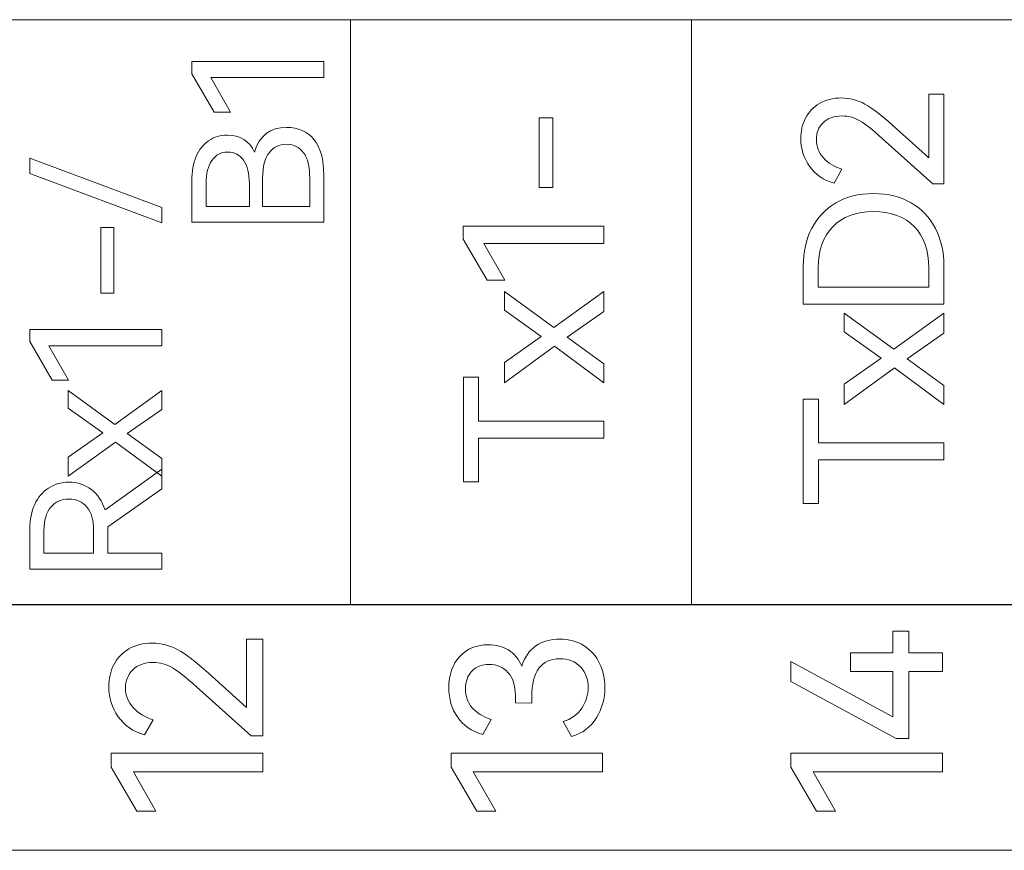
# Model space of a CAD drawing. Header units: millimetres. Extents: x 0 to 427, y 0 to 299.
# Tile 13 of 27: x 132 to 144, y 162 to 172. Entities that reach past the tile are written whole.
import ezdxf

# ---------------------------------------------------------------- set-up
doc = ezdxf.new("R2010")
doc.units = ezdxf.units.MM
doc.header["$MEASUREMENT"] = 0
doc.layers.add('layer 1', color=7, linetype='Continuous')

msp = doc.modelspace()

# ---------------------------------------------------------------- linework, layer by layer
at = {"layer": 'layer 1', "lineweight": 9}
for points, knots in [([(160.615, 171.634), (160.615, 171.634), (156.544, 171.634), (156.544, 171.634), (156.544, 171.634), (156.544, 171.634), (152.474, 171.634), (152.474, 171.634), (152.474, 171.634), (152.474, 171.634), (148.404, 171.634), (148.404, 171.634), (148.404, 171.634), (148.404, 171.634), (144.333, 171.634), (144.333, 171.634), (144.333, 171.634), (144.333, 171.634), (140.263, 171.634), (140.263, 171.634), (140.263, 171.634), (140.263, 171.634), (136.193, 171.634), (136.193, 171.634), (136.193, 171.634), (136.193, 171.634), (132.122, 171.634), (132.122, 171.634), (132.122, 171.634), (132.122, 171.634), (128.052, 171.634), (128.052, 171.634), (128.052, 171.634), (128.052, 171.634), (123.982, 171.634), (123.982, 171.634)], [0, 0, 0, 0, 0.111111, 0.111111, 0.111111, 0.111111, 0.222222, 0.222222, 0.222222, 0.222222, 0.333333, 0.333333, 0.333333, 0.333333, 0.444444, 0.444444, 0.444444, 0.444444, 0.555556, 0.555556, 0.555556, 0.555556, 0.666667, 0.666667, 0.666667, 0.666667, 0.777778, 0.777778, 0.777778, 0.777778, 0.888889, 0.888889, 0.888889, 0.888889, 1, 1, 1, 1]), ([(134.76, 170.53), (134.76, 170.53), (134.562, 170.53), (134.562, 170.53), (134.562, 170.53), (134.562, 170.53), (134.296, 170.989), (134.296, 170.989), (134.296, 170.989), (134.296, 170.989), (134.296, 171.135), (134.296, 171.135), (134.296, 171.135), (134.296, 171.135), (135.873, 171.135), (135.873, 171.135), (135.873, 171.135), (135.873, 171.135), (135.873, 170.942), (135.873, 170.942), (135.873, 170.942), (135.873, 170.942), (134.526, 170.942), (134.526, 170.942), (134.526, 170.942), (134.526, 170.942), (134.76, 170.53), (134.76, 170.53)], [0, 0, 0, 0, 0.142857, 0.142857, 0.142857, 0.142857, 0.285714, 0.285714, 0.285714, 0.285714, 0.428571, 0.428571, 0.428571, 0.428571, 0.571429, 0.571429, 0.571429, 0.571429, 0.714286, 0.714286, 0.714286, 0.714286, 0.857143, 0.857143, 0.857143, 0.857143, 1, 1, 1, 1]), ([(143.097, 169.984), (143.097, 169.984), (143.097, 170.743), (143.097, 170.743), (143.097, 170.743), (143.097, 170.743), (143.278, 170.743), (143.278, 170.743), (143.278, 170.743), (143.278, 170.743), (143.278, 169.672), (143.278, 169.672), (143.278, 169.672), (143.278, 169.672), (143.147, 169.672), (143.147, 169.672), (143.147, 169.672), (143.147, 169.672), (142.542, 170.215), (142.542, 170.215), (142.542, 170.215), (142.429, 170.318), (142.34, 170.388), (142.275, 170.426), (142.275, 170.426), (142.21, 170.465), (142.139, 170.484), (142.063, 170.484), (142.063, 170.484), (141.965, 170.484), (141.889, 170.457), (141.835, 170.403), (141.835, 170.403), (141.782, 170.35), (141.755, 170.283), (141.755, 170.202), (141.755, 170.202), (141.755, 170.119), (141.783, 170.046), (141.839, 169.984), (141.839, 169.984), (141.895, 169.921), (141.968, 169.876), (142.06, 169.848), (142.06, 169.848), (142.06, 169.848), (141.966, 169.683), (141.966, 169.683), (141.966, 169.683), (141.841, 169.717), (141.743, 169.784), (141.674, 169.883), (141.674, 169.883), (141.604, 169.982), (141.569, 170.093), (141.569, 170.215), (141.569, 170.215), (141.569, 170.304), (141.588, 170.385), (141.626, 170.458), (141.626, 170.458), (141.663, 170.532), (141.718, 170.59), (141.791, 170.634), (141.791, 170.634), (141.863, 170.677), (141.951, 170.699), (142.053, 170.699), (142.053, 170.699), (142.153, 170.699), (142.247, 170.675), (142.335, 170.626), (142.335, 170.626), (142.424, 170.577), (142.536, 170.491), (142.67, 170.369), (142.67, 170.369), (142.67, 170.369), (143.097, 169.984), (143.097, 169.984)], [0, 0, 0, 0, 0.05, 0.05, 0.05, 0.05, 0.1, 0.1, 0.1, 0.1, 0.15, 0.15, 0.15, 0.15, 0.2, 0.2, 0.2, 0.2, 0.25, 0.25, 0.25, 0.25, 0.3, 0.3, 0.3, 0.3, 0.35, 0.35, 0.35, 0.35, 0.4, 0.4, 0.4, 0.4, 0.45, 0.45, 0.45, 0.45, 0.5, 0.5, 0.5, 0.5, 0.55, 0.55, 0.55, 0.55, 0.6, 0.6, 0.6, 0.6, 0.65, 0.65, 0.65, 0.65, 0.7, 0.7, 0.7, 0.7, 0.75, 0.75, 0.75, 0.75, 0.8, 0.8, 0.8, 0.8, 0.85, 0.85, 0.85, 0.85, 0.9, 0.9, 0.9, 0.9, 0.95, 0.95, 0.95, 0.95, 1, 1, 1, 1]), ([(138.609, 169.628), (138.609, 169.628), (138.444, 169.628), (138.444, 169.628), (138.444, 169.628), (138.444, 169.628), (138.444, 170.463), (138.444, 170.463), (138.444, 170.463), (138.444, 170.463), (138.609, 170.463), (138.609, 170.463), (138.609, 170.463), (138.609, 170.463), (138.609, 169.628), (138.609, 169.628)], [0, 0, 0, 0, 0.25, 0.25, 0.25, 0.25, 0.5, 0.5, 0.5, 0.5, 0.75, 0.75, 0.75, 0.75, 1, 1, 1, 1]), ([(135.047, 170.053), (135.103, 170.25), (135.23, 170.348), (135.428, 170.348), (135.428, 170.348), (135.568, 170.348), (135.677, 170.3), (135.756, 170.204), (135.756, 170.204), (135.834, 170.108), (135.873, 169.965), (135.873, 169.778), (135.873, 169.778), (135.873, 169.778), (135.873, 169.214), (135.873, 169.214), (135.873, 169.214), (135.873, 169.214), (134.298, 169.214), (134.298, 169.214), (134.298, 169.214), (134.298, 169.214), (134.298, 169.711), (134.298, 169.711), (134.298, 169.711), (134.298, 169.821), (134.315, 169.918), (134.349, 169.999), (134.349, 169.999), (134.384, 170.081), (134.434, 170.144), (134.498, 170.189), (134.498, 170.189), (134.562, 170.233), (134.638, 170.255), (134.724, 170.255), (134.724, 170.255), (134.874, 170.255), (134.982, 170.188), (135.047, 170.053)], [0, 0, 0, 0, 0.1, 0.1, 0.1, 0.1, 0.2, 0.2, 0.2, 0.2, 0.3, 0.3, 0.3, 0.3, 0.4, 0.4, 0.4, 0.4, 0.5, 0.5, 0.5, 0.5, 0.6, 0.6, 0.6, 0.6, 0.7, 0.7, 0.7, 0.7, 0.8, 0.8, 0.8, 0.8, 0.9, 0.9, 0.9, 0.9, 1, 1, 1, 1]), ([(135.705, 169.743), (135.705, 169.878), (135.681, 169.979), (135.632, 170.045), (135.632, 170.045), (135.583, 170.112), (135.515, 170.146), (135.428, 170.146), (135.428, 170.146), (135.339, 170.146), (135.269, 170.112), (135.219, 170.045), (135.219, 170.045), (135.169, 169.979), (135.143, 169.877), (135.143, 169.743), (135.143, 169.743), (135.143, 169.743), (135.143, 169.405), (135.143, 169.405), (135.143, 169.405), (135.143, 169.405), (135.705, 169.405), (135.705, 169.405), (135.705, 169.405), (135.705, 169.405), (135.705, 169.743), (135.705, 169.743)], [0, 0, 0, 0, 0.142857, 0.142857, 0.142857, 0.142857, 0.285714, 0.285714, 0.285714, 0.285714, 0.428571, 0.428571, 0.428571, 0.428571, 0.571429, 0.571429, 0.571429, 0.571429, 0.714286, 0.714286, 0.714286, 0.714286, 0.857143, 0.857143, 0.857143, 0.857143, 1, 1, 1, 1]), ([(134.468, 169.405), (134.468, 169.405), (134.984, 169.405), (134.984, 169.405), (134.984, 169.405), (134.984, 169.405), (134.984, 169.679), (134.984, 169.679), (134.984, 169.679), (134.984, 169.798), (134.961, 169.89), (134.915, 169.955), (134.915, 169.955), (134.87, 170.02), (134.806, 170.053), (134.724, 170.053), (134.724, 170.053), (134.645, 170.053), (134.583, 170.02), (134.537, 169.954), (134.537, 169.954), (134.491, 169.888), (134.468, 169.796), (134.468, 169.679), (134.468, 169.679), (134.468, 169.679), (134.468, 169.405), (134.468, 169.405)], [0, 0, 0, 0, 0.142857, 0.142857, 0.142857, 0.142857, 0.285714, 0.285714, 0.285714, 0.285714, 0.428571, 0.428571, 0.428571, 0.428571, 0.571429, 0.571429, 0.571429, 0.571429, 0.714286, 0.714286, 0.714286, 0.714286, 0.857143, 0.857143, 0.857143, 0.857143, 1, 1, 1, 1]), ([(133.939, 169.206), (133.939, 169.206), (132.363, 169.796), (132.363, 169.796), (132.363, 169.796), (132.363, 169.796), (132.363, 169.981), (132.363, 169.981), (132.363, 169.981), (132.363, 169.981), (133.939, 169.391), (133.939, 169.391), (133.939, 169.391), (133.939, 169.391), (133.939, 169.206), (133.939, 169.206)], [0, 0, 0, 0, 0.25, 0.25, 0.25, 0.25, 0.5, 0.5, 0.5, 0.5, 0.75, 0.75, 0.75, 0.75, 1, 1, 1, 1]), ([(141.599, 168.695), (141.599, 168.859), (141.632, 169.006), (141.698, 169.137), (141.698, 169.137), (141.764, 169.267), (141.86, 169.37), (141.986, 169.445), (141.986, 169.445), (142.112, 169.52), (142.262, 169.557), (142.436, 169.557), (142.436, 169.557), (142.612, 169.557), (142.763, 169.52), (142.889, 169.446), (142.889, 169.446), (143.015, 169.372), (143.112, 169.27), (143.178, 169.139), (143.178, 169.139), (143.245, 169.008), (143.278, 168.86), (143.278, 168.695), (143.278, 168.695), (143.278, 168.695), (143.278, 168.237), (143.278, 168.237), (143.278, 168.237), (143.278, 168.237), (141.599, 168.237), (141.599, 168.237), (141.599, 168.237), (141.599, 168.237), (141.599, 168.695), (141.599, 168.695)], [0, 0, 0, 0, 0.111111, 0.111111, 0.111111, 0.111111, 0.222222, 0.222222, 0.222222, 0.222222, 0.333333, 0.333333, 0.333333, 0.333333, 0.444444, 0.444444, 0.444444, 0.444444, 0.555556, 0.555556, 0.555556, 0.555556, 0.666667, 0.666667, 0.666667, 0.666667, 0.777778, 0.777778, 0.777778, 0.777778, 0.888889, 0.888889, 0.888889, 0.888889, 1, 1, 1, 1]), ([(143.097, 168.668), (143.097, 168.879), (143.039, 169.044), (142.925, 169.163), (142.925, 169.163), (142.81, 169.282), (142.647, 169.342), (142.436, 169.342), (142.436, 169.342), (142.228, 169.342), (142.067, 169.282), (141.951, 169.162), (141.951, 169.162), (141.836, 169.042), (141.778, 168.877), (141.778, 168.668), (141.778, 168.668), (141.778, 168.668), (141.778, 168.441), (141.778, 168.441), (141.778, 168.441), (141.778, 168.441), (143.097, 168.441), (143.097, 168.441), (143.097, 168.441), (143.097, 168.441), (143.097, 168.668), (143.097, 168.668)], [0, 0, 0, 0, 0.142857, 0.142857, 0.142857, 0.142857, 0.285714, 0.285714, 0.285714, 0.285714, 0.428571, 0.428571, 0.428571, 0.428571, 0.571429, 0.571429, 0.571429, 0.571429, 0.714286, 0.714286, 0.714286, 0.714286, 0.857143, 0.857143, 0.857143, 0.857143, 1, 1, 1, 1]), ([(133.366, 168.367), (133.366, 168.367), (133.211, 168.367), (133.211, 168.367), (133.211, 168.367), (133.211, 168.367), (133.211, 169.151), (133.211, 169.151), (133.211, 169.151), (133.211, 169.151), (133.366, 169.151), (133.366, 169.151), (133.366, 169.151), (133.366, 169.151), (133.366, 168.367), (133.366, 168.367)], [0, 0, 0, 0, 0.25, 0.25, 0.25, 0.25, 0.5, 0.5, 0.5, 0.5, 0.75, 0.75, 0.75, 0.75, 1, 1, 1, 1]), ([(138.034, 168.523), (138.034, 168.523), (137.823, 168.523), (137.823, 168.523), (137.823, 168.523), (137.823, 168.523), (137.538, 169.012), (137.538, 169.012), (137.538, 169.012), (137.538, 169.012), (137.538, 169.168), (137.538, 169.168), (137.538, 169.168), (137.538, 169.168), (139.219, 169.168), (139.219, 169.168), (139.219, 169.168), (139.219, 169.168), (139.219, 168.961), (139.219, 168.961), (139.219, 168.961), (139.219, 168.961), (137.784, 168.961), (137.784, 168.961), (137.784, 168.961), (137.784, 168.961), (138.034, 168.523), (138.034, 168.523)], [0, 0, 0, 0, 0.142857, 0.142857, 0.142857, 0.142857, 0.285714, 0.285714, 0.285714, 0.285714, 0.428571, 0.428571, 0.428571, 0.428571, 0.571429, 0.571429, 0.571429, 0.571429, 0.714286, 0.714286, 0.714286, 0.714286, 0.857143, 0.857143, 0.857143, 0.857143, 1, 1, 1, 1]), ([(138.469, 167.852), (138.469, 167.852), (138.029, 168.166), (138.029, 168.166), (138.029, 168.166), (138.029, 168.166), (138.029, 168.388), (138.029, 168.388), (138.029, 168.388), (138.029, 168.388), (138.621, 167.957), (138.621, 167.957), (138.621, 167.957), (138.621, 167.957), (139.219, 168.388), (139.219, 168.388), (139.219, 168.388), (139.219, 168.388), (139.219, 168.15), (139.219, 168.15), (139.219, 168.15), (139.219, 168.15), (138.779, 167.842), (138.779, 167.842), (138.779, 167.842), (138.779, 167.842), (139.219, 167.526), (139.219, 167.526), (139.219, 167.526), (139.219, 167.526), (139.219, 167.299), (139.219, 167.299), (139.219, 167.299), (139.219, 167.299), (138.63, 167.735), (138.63, 167.735), (138.63, 167.735), (138.63, 167.735), (138.029, 167.299), (138.029, 167.299), (138.029, 167.299), (138.029, 167.299), (138.029, 167.542), (138.029, 167.542), (138.029, 167.542), (138.029, 167.542), (138.469, 167.852), (138.469, 167.852)], [0, 0, 0, 0, 0.083333, 0.083333, 0.083333, 0.083333, 0.166667, 0.166667, 0.166667, 0.166667, 0.25, 0.25, 0.25, 0.25, 0.333333, 0.333333, 0.333333, 0.333333, 0.416667, 0.416667, 0.416667, 0.416667, 0.5, 0.5, 0.5, 0.5, 0.583333, 0.583333, 0.583333, 0.583333, 0.666667, 0.666667, 0.666667, 0.666667, 0.75, 0.75, 0.75, 0.75, 0.833333, 0.833333, 0.833333, 0.833333, 0.916667, 0.916667, 0.916667, 0.916667, 1, 1, 1, 1]), ([(142.528, 167.593), (142.528, 167.593), (142.088, 167.907), (142.088, 167.907), (142.088, 167.907), (142.088, 167.907), (142.088, 168.129), (142.088, 168.129), (142.088, 168.129), (142.088, 168.129), (142.679, 167.698), (142.679, 167.698), (142.679, 167.698), (142.679, 167.698), (143.278, 168.129), (143.278, 168.129), (143.278, 168.129), (143.278, 168.129), (143.278, 167.891), (143.278, 167.891), (143.278, 167.891), (143.278, 167.891), (142.838, 167.583), (142.838, 167.583), (142.838, 167.583), (142.838, 167.583), (143.278, 167.267), (143.278, 167.267), (143.278, 167.267), (143.278, 167.267), (143.278, 167.04), (143.278, 167.04), (143.278, 167.04), (143.278, 167.04), (142.689, 167.476), (142.689, 167.476), (142.689, 167.476), (142.689, 167.476), (142.088, 167.04), (142.088, 167.04), (142.088, 167.04), (142.088, 167.04), (142.088, 167.283), (142.088, 167.283), (142.088, 167.283), (142.088, 167.283), (142.528, 167.593), (142.528, 167.593)], [0, 0, 0, 0, 0.083333, 0.083333, 0.083333, 0.083333, 0.166667, 0.166667, 0.166667, 0.166667, 0.25, 0.25, 0.25, 0.25, 0.333333, 0.333333, 0.333333, 0.333333, 0.416667, 0.416667, 0.416667, 0.416667, 0.5, 0.5, 0.5, 0.5, 0.583333, 0.583333, 0.583333, 0.583333, 0.666667, 0.666667, 0.666667, 0.666667, 0.75, 0.75, 0.75, 0.75, 0.833333, 0.833333, 0.833333, 0.833333, 0.916667, 0.916667, 0.916667, 0.916667, 1, 1, 1, 1]), ([(132.826, 167.33), (132.826, 167.33), (132.628, 167.33), (132.628, 167.33), (132.628, 167.33), (132.628, 167.33), (132.361, 167.789), (132.361, 167.789), (132.361, 167.789), (132.361, 167.789), (132.361, 167.935), (132.361, 167.935), (132.361, 167.935), (132.361, 167.935), (133.939, 167.935), (133.939, 167.935), (133.939, 167.935), (133.939, 167.935), (133.939, 167.741), (133.939, 167.741), (133.939, 167.741), (133.939, 167.741), (132.591, 167.741), (132.591, 167.741), (132.591, 167.741), (132.591, 167.741), (132.826, 167.33), (132.826, 167.33)], [0, 0, 0, 0, 0.142857, 0.142857, 0.142857, 0.142857, 0.285714, 0.285714, 0.285714, 0.285714, 0.428571, 0.428571, 0.428571, 0.428571, 0.571429, 0.571429, 0.571429, 0.571429, 0.714286, 0.714286, 0.714286, 0.714286, 0.857143, 0.857143, 0.857143, 0.857143, 1, 1, 1, 1]), ([(137.541, 166.116), (137.541, 166.116), (137.541, 167.363), (137.541, 167.363), (137.541, 167.363), (137.541, 167.363), (137.722, 167.363), (137.722, 167.363), (137.722, 167.363), (137.722, 167.363), (137.722, 166.841), (137.722, 166.841), (137.722, 166.841), (137.722, 166.841), (139.219, 166.841), (139.219, 166.841), (139.219, 166.841), (139.219, 166.841), (139.219, 166.637), (139.219, 166.637), (139.219, 166.637), (139.219, 166.637), (137.722, 166.637), (137.722, 166.637), (137.722, 166.637), (137.722, 166.637), (137.722, 166.116), (137.722, 166.116), (137.722, 166.116), (137.722, 166.116), (137.541, 166.116), (137.541, 166.116)], [0, 0, 0, 0, 0.125, 0.125, 0.125, 0.125, 0.25, 0.25, 0.25, 0.25, 0.375, 0.375, 0.375, 0.375, 0.5, 0.5, 0.5, 0.5, 0.625, 0.625, 0.625, 0.625, 0.75, 0.75, 0.75, 0.75, 0.875, 0.875, 0.875, 0.875, 1, 1, 1, 1]), ([(133.235, 166.7), (133.235, 166.7), (132.822, 166.995), (132.822, 166.995), (132.822, 166.995), (132.822, 166.995), (132.822, 167.204), (132.822, 167.204), (132.822, 167.204), (132.822, 167.204), (133.377, 166.799), (133.377, 166.799), (133.377, 166.799), (133.377, 166.799), (133.939, 167.204), (133.939, 167.204), (133.939, 167.204), (133.939, 167.204), (133.939, 166.98), (133.939, 166.98), (133.939, 166.98), (133.939, 166.98), (133.525, 166.692), (133.525, 166.692), (133.525, 166.692), (133.525, 166.692), (133.939, 166.395), (133.939, 166.395), (133.939, 166.395), (133.939, 166.395), (133.939, 166.182), (133.939, 166.182), (133.939, 166.182), (133.939, 166.182), (133.386, 166.59), (133.386, 166.59), (133.386, 166.59), (133.386, 166.59), (132.822, 166.182), (132.822, 166.182), (132.822, 166.182), (132.822, 166.182), (132.822, 166.41), (132.822, 166.41), (132.822, 166.41), (132.822, 166.41), (133.235, 166.7), (133.235, 166.7)], [0, 0, 0, 0, 0.083333, 0.083333, 0.083333, 0.083333, 0.166667, 0.166667, 0.166667, 0.166667, 0.25, 0.25, 0.25, 0.25, 0.333333, 0.333333, 0.333333, 0.333333, 0.416667, 0.416667, 0.416667, 0.416667, 0.5, 0.5, 0.5, 0.5, 0.583333, 0.583333, 0.583333, 0.583333, 0.666667, 0.666667, 0.666667, 0.666667, 0.75, 0.75, 0.75, 0.75, 0.833333, 0.833333, 0.833333, 0.833333, 0.916667, 0.916667, 0.916667, 0.916667, 1, 1, 1, 1]), ([(141.599, 165.857), (141.599, 165.857), (141.599, 167.104), (141.599, 167.104), (141.599, 167.104), (141.599, 167.104), (141.78, 167.104), (141.78, 167.104), (141.78, 167.104), (141.78, 167.104), (141.78, 166.581), (141.78, 166.581), (141.78, 166.581), (141.78, 166.581), (143.278, 166.581), (143.278, 166.581), (143.278, 166.581), (143.278, 166.581), (143.278, 166.377), (143.278, 166.377), (143.278, 166.377), (143.278, 166.377), (141.78, 166.377), (141.78, 166.377), (141.78, 166.377), (141.78, 166.377), (141.78, 165.857), (141.78, 165.857), (141.78, 165.857), (141.78, 165.857), (141.599, 165.857), (141.599, 165.857)], [0, 0, 0, 0, 0.125, 0.125, 0.125, 0.125, 0.25, 0.25, 0.25, 0.25, 0.375, 0.375, 0.375, 0.375, 0.5, 0.5, 0.5, 0.5, 0.625, 0.625, 0.625, 0.625, 0.75, 0.75, 0.75, 0.75, 0.875, 0.875, 0.875, 0.875, 1, 1, 1, 1]), ([(133.939, 166.268), (133.939, 166.268), (133.939, 166.033), (133.939, 166.033), (133.939, 166.033), (133.939, 166.033), (133.293, 165.577), (133.293, 165.577), (133.293, 165.577), (133.293, 165.577), (133.293, 165.558), (133.293, 165.558), (133.293, 165.558), (133.293, 165.558), (133.293, 165.265), (133.293, 165.265), (133.293, 165.265), (133.293, 165.265), (133.939, 165.265), (133.939, 165.265), (133.939, 165.265), (133.939, 165.265), (133.939, 165.074), (133.939, 165.074), (133.939, 165.074), (133.939, 165.074), (132.363, 165.074), (132.363, 165.074), (132.363, 165.074), (132.363, 165.074), (132.363, 165.558), (132.363, 165.558), (132.363, 165.558), (132.363, 165.665), (132.383, 165.761), (132.421, 165.845), (132.421, 165.845), (132.46, 165.929), (132.515, 165.994), (132.586, 166.041), (132.586, 166.041), (132.657, 166.087), (132.739, 166.111), (132.83, 166.111), (132.83, 166.111), (132.934, 166.111), (133.023, 166.081), (133.098, 166.023), (133.098, 166.023), (133.174, 165.964), (133.228, 165.883), (133.261, 165.779), (133.261, 165.779), (133.261, 165.779), (133.939, 166.268), (133.939, 166.268)], [0, 0, 0, 0, 0.071429, 0.071429, 0.071429, 0.071429, 0.142857, 0.142857, 0.142857, 0.142857, 0.214286, 0.214286, 0.214286, 0.214286, 0.285714, 0.285714, 0.285714, 0.285714, 0.357143, 0.357143, 0.357143, 0.357143, 0.428571, 0.428571, 0.428571, 0.428571, 0.5, 0.5, 0.5, 0.5, 0.571429, 0.571429, 0.571429, 0.571429, 0.642857, 0.642857, 0.642857, 0.642857, 0.714286, 0.714286, 0.714286, 0.714286, 0.785714, 0.785714, 0.785714, 0.785714, 0.857143, 0.857143, 0.857143, 0.857143, 0.928571, 0.928571, 0.928571, 0.928571, 1, 1, 1, 1]), ([(132.531, 165.265), (132.531, 165.265), (133.125, 165.265), (133.125, 165.265), (133.125, 165.265), (133.125, 165.265), (133.125, 165.534), (133.125, 165.534), (133.125, 165.534), (133.125, 165.656), (133.098, 165.749), (133.044, 165.813), (133.044, 165.813), (132.991, 165.877), (132.919, 165.909), (132.83, 165.909), (132.83, 165.909), (132.741, 165.909), (132.669, 165.877), (132.614, 165.813), (132.614, 165.813), (132.559, 165.749), (132.531, 165.656), (132.531, 165.534), (132.531, 165.534), (132.531, 165.534), (132.531, 165.265), (132.531, 165.265)], [0, 0, 0, 0, 0.142857, 0.142857, 0.142857, 0.142857, 0.285714, 0.285714, 0.285714, 0.285714, 0.428571, 0.428571, 0.428571, 0.428571, 0.571429, 0.571429, 0.571429, 0.571429, 0.714286, 0.714286, 0.714286, 0.714286, 0.857143, 0.857143, 0.857143, 0.857143, 1, 1, 1, 1]), ([(160.615, 164.651), (160.615, 164.651), (156.544, 164.651), (156.544, 164.651), (156.544, 164.651), (156.544, 164.651), (152.474, 164.651), (152.474, 164.651), (152.474, 164.651), (152.474, 164.651), (148.404, 164.651), (148.404, 164.651), (148.404, 164.651), (148.404, 164.651), (144.333, 164.651), (144.333, 164.651), (144.333, 164.651), (144.333, 164.651), (140.263, 164.651), (140.263, 164.651), (140.263, 164.651), (140.263, 164.651), (136.193, 164.651), (136.193, 164.651), (136.193, 164.651), (136.193, 164.651), (132.122, 164.651), (132.122, 164.651), (132.122, 164.651), (132.122, 164.651), (128.052, 164.651), (128.052, 164.651), (128.052, 164.651), (128.052, 164.651), (123.982, 164.651), (123.982, 164.651)], [0, 0, 0, 0, 0.111111, 0.111111, 0.111111, 0.111111, 0.222222, 0.222222, 0.222222, 0.222222, 0.333333, 0.333333, 0.333333, 0.333333, 0.444444, 0.444444, 0.444444, 0.444444, 0.555556, 0.555556, 0.555556, 0.555556, 0.666667, 0.666667, 0.666667, 0.666667, 0.777778, 0.777778, 0.777778, 0.777778, 0.888889, 0.888889, 0.888889, 0.888889, 1, 1, 1, 1]), ([(123.982, 161.715), (123.982, 161.715), (123.982, 164.646), (123.982, 164.646), (123.982, 164.646), (123.982, 164.646), (160.615, 164.646), (160.615, 164.646), (160.615, 164.646), (160.615, 164.646), (160.615, 161.715), (160.615, 161.715), (160.615, 161.715), (160.615, 161.715), (123.982, 161.715), (123.982, 161.715)], [0, 0, 0, 0, 0.25, 0.25, 0.25, 0.25, 0.5, 0.5, 0.5, 0.5, 0.75, 0.75, 0.75, 0.75, 1, 1, 1, 1]), ([(142.164, 164.071), (142.164, 164.071), (142.67, 164.071), (142.67, 164.071), (142.67, 164.071), (142.67, 164.071), (142.67, 164.33), (142.67, 164.33), (142.67, 164.33), (142.67, 164.33), (142.861, 164.33), (142.861, 164.33), (142.861, 164.33), (142.861, 164.33), (142.861, 164.071), (142.861, 164.071), (142.861, 164.071), (142.861, 164.071), (143.261, 164.071), (143.261, 164.071), (143.261, 164.071), (143.261, 164.071), (143.261, 163.851), (143.261, 163.851), (143.261, 163.851), (143.261, 163.851), (142.861, 163.851), (142.861, 163.851), (142.861, 163.851), (142.861, 163.851), (142.861, 163.051), (142.861, 163.051), (142.861, 163.051), (142.861, 163.051), (142.708, 163.051), (142.708, 163.051), (142.708, 163.051), (142.708, 163.051), (141.451, 163.73), (141.451, 163.73), (141.451, 163.73), (141.451, 163.73), (141.451, 163.97), (141.451, 163.97), (141.451, 163.97), (141.451, 163.97), (142.67, 163.308), (142.67, 163.308), (142.67, 163.308), (142.67, 163.308), (142.67, 163.851), (142.67, 163.851), (142.67, 163.851), (142.67, 163.851), (142.164, 163.851), (142.164, 163.851), (142.164, 163.851), (142.164, 163.851), (142.164, 164.071), (142.164, 164.071)], [0, 0, 0, 0, 0.066667, 0.066667, 0.066667, 0.066667, 0.133333, 0.133333, 0.133333, 0.133333, 0.2, 0.2, 0.2, 0.2, 0.266667, 0.266667, 0.266667, 0.266667, 0.333333, 0.333333, 0.333333, 0.333333, 0.4, 0.4, 0.4, 0.4, 0.466667, 0.466667, 0.466667, 0.466667, 0.533333, 0.533333, 0.533333, 0.533333, 0.6, 0.6, 0.6, 0.6, 0.666667, 0.666667, 0.666667, 0.666667, 0.733333, 0.733333, 0.733333, 0.733333, 0.8, 0.8, 0.8, 0.8, 0.866667, 0.866667, 0.866667, 0.866667, 0.933333, 0.933333, 0.933333, 0.933333, 1, 1, 1, 1]), ([(134.95, 163.419), (134.95, 163.419), (134.95, 164.236), (134.95, 164.236), (134.95, 164.236), (134.95, 164.236), (135.145, 164.236), (135.145, 164.236), (135.145, 164.236), (135.145, 164.236), (135.145, 163.083), (135.145, 163.083), (135.145, 163.083), (135.145, 163.083), (135.004, 163.083), (135.004, 163.083), (135.004, 163.083), (135.004, 163.083), (134.352, 163.668), (134.352, 163.668), (134.352, 163.668), (134.23, 163.778), (134.134, 163.855), (134.065, 163.895), (134.065, 163.895), (133.995, 163.936), (133.919, 163.957), (133.836, 163.957), (133.836, 163.957), (133.731, 163.957), (133.649, 163.928), (133.592, 163.871), (133.592, 163.871), (133.535, 163.814), (133.505, 163.741), (133.505, 163.653), (133.505, 163.653), (133.505, 163.565), (133.536, 163.486), (133.596, 163.419), (133.596, 163.419), (133.655, 163.352), (133.735, 163.303), (133.834, 163.273), (133.834, 163.273), (133.834, 163.273), (133.733, 163.095), (133.733, 163.095), (133.733, 163.095), (133.598, 163.132), (133.493, 163.203), (133.418, 163.31), (133.418, 163.31), (133.343, 163.417), (133.305, 163.537), (133.305, 163.668), (133.305, 163.668), (133.305, 163.764), (133.326, 163.851), (133.366, 163.93), (133.366, 163.93), (133.406, 164.009), (133.465, 164.072), (133.544, 164.119), (133.544, 164.119), (133.622, 164.166), (133.716, 164.189), (133.826, 164.189), (133.826, 164.189), (133.933, 164.189), (134.035, 164.162), (134.13, 164.11), (134.13, 164.11), (134.225, 164.058), (134.346, 163.964), (134.491, 163.834), (134.491, 163.834), (134.491, 163.834), (134.95, 163.419), (134.95, 163.419)], [0, 0, 0, 0, 0.05, 0.05, 0.05, 0.05, 0.1, 0.1, 0.1, 0.1, 0.15, 0.15, 0.15, 0.15, 0.2, 0.2, 0.2, 0.2, 0.25, 0.25, 0.25, 0.25, 0.3, 0.3, 0.3, 0.3, 0.35, 0.35, 0.35, 0.35, 0.4, 0.4, 0.4, 0.4, 0.45, 0.45, 0.45, 0.45, 0.5, 0.5, 0.5, 0.5, 0.55, 0.55, 0.55, 0.55, 0.6, 0.6, 0.6, 0.6, 0.65, 0.65, 0.65, 0.65, 0.7, 0.7, 0.7, 0.7, 0.75, 0.75, 0.75, 0.75, 0.8, 0.8, 0.8, 0.8, 0.85, 0.85, 0.85, 0.85, 0.9, 0.9, 0.9, 0.9, 0.95, 0.95, 0.95, 0.95, 1, 1, 1, 1]), ([(138.237, 163.913), (138.272, 164.021), (138.328, 164.102), (138.405, 164.156), (138.405, 164.156), (138.483, 164.209), (138.578, 164.236), (138.692, 164.236), (138.692, 164.236), (138.804, 164.236), (138.901, 164.209), (138.982, 164.157), (138.982, 164.157), (139.063, 164.105), (139.126, 164.034), (139.167, 163.947), (139.167, 163.947), (139.209, 163.861), (139.23, 163.765), (139.23, 163.661), (139.23, 163.661), (139.23, 163.529), (139.196, 163.408), (139.129, 163.297), (139.129, 163.297), (139.061, 163.186), (138.962, 163.111), (138.832, 163.073), (138.832, 163.073), (138.832, 163.073), (138.731, 163.251), (138.731, 163.251), (138.731, 163.251), (138.83, 163.282), (138.905, 163.337), (138.955, 163.413), (138.955, 163.413), (139.004, 163.489), (139.03, 163.572), (139.03, 163.661), (139.03, 163.661), (139.03, 163.758), (138.999, 163.84), (138.94, 163.904), (138.94, 163.904), (138.88, 163.969), (138.796, 164.002), (138.689, 164.002), (138.689, 164.002), (138.469, 164.002), (138.358, 163.85), (138.358, 163.55), (138.358, 163.55), (138.358, 163.55), (138.358, 163.473), (138.358, 163.473), (138.358, 163.473), (138.358, 163.473), (138.161, 163.476), (138.161, 163.476), (138.161, 163.476), (138.161, 163.476), (138.161, 163.562), (138.161, 163.562), (138.161, 163.562), (138.161, 163.684), (138.131, 163.777), (138.072, 163.84), (138.072, 163.84), (138.013, 163.903), (137.937, 163.935), (137.845, 163.935), (137.845, 163.935), (137.757, 163.935), (137.689, 163.908), (137.64, 163.853), (137.64, 163.853), (137.59, 163.799), (137.566, 163.729), (137.566, 163.644), (137.566, 163.644), (137.566, 163.555), (137.592, 163.479), (137.645, 163.418), (137.645, 163.418), (137.697, 163.356), (137.773, 163.309), (137.872, 163.276), (137.872, 163.276), (137.872, 163.276), (137.771, 163.098), (137.771, 163.098), (137.771, 163.098), (137.637, 163.137), (137.536, 163.207), (137.468, 163.307), (137.468, 163.307), (137.4, 163.406), (137.366, 163.523), (137.366, 163.656), (137.366, 163.656), (137.366, 163.811), (137.409, 163.935), (137.496, 164.029), (137.496, 164.029), (137.584, 164.123), (137.698, 164.17), (137.84, 164.17), (137.84, 164.17), (137.93, 164.17), (138.01, 164.148), (138.079, 164.107), (138.079, 164.107), (138.148, 164.065), (138.201, 164), (138.237, 163.913)], [0, 0, 0, 0, 0.034483, 0.034483, 0.034483, 0.034483, 0.068966, 0.068966, 0.068966, 0.068966, 0.103448, 0.103448, 0.103448, 0.103448, 0.137931, 0.137931, 0.137931, 0.137931, 0.172414, 0.172414, 0.172414, 0.172414, 0.206897, 0.206897, 0.206897, 0.206897, 0.241379, 0.241379, 0.241379, 0.241379, 0.275862, 0.275862, 0.275862, 0.275862, 0.310345, 0.310345, 0.310345, 0.310345, 0.344828, 0.344828, 0.344828, 0.344828, 0.37931, 0.37931, 0.37931, 0.37931, 0.413793, 0.413793, 0.413793, 0.413793, 0.448276, 0.448276, 0.448276, 0.448276, 0.482759, 0.482759, 0.482759, 0.482759, 0.517241, 0.517241, 0.517241, 0.517241, 0.551724, 0.551724, 0.551724, 0.551724, 0.586207, 0.586207, 0.586207, 0.586207, 0.62069, 0.62069, 0.62069, 0.62069, 0.655172, 0.655172, 0.655172, 0.655172, 0.689655, 0.689655, 0.689655, 0.689655, 0.724138, 0.724138, 0.724138, 0.724138, 0.758621, 0.758621, 0.758621, 0.758621, 0.793103, 0.793103, 0.793103, 0.793103, 0.827586, 0.827586, 0.827586, 0.827586, 0.862069, 0.862069, 0.862069, 0.862069, 0.896552, 0.896552, 0.896552, 0.896552, 0.931034, 0.931034, 0.931034, 0.931034, 0.965517, 0.965517, 0.965517, 0.965517, 1, 1, 1, 1]), ([(133.868, 162.182), (133.868, 162.182), (133.641, 162.182), (133.641, 162.182), (133.641, 162.182), (133.641, 162.182), (133.335, 162.708), (133.335, 162.708), (133.335, 162.708), (133.335, 162.708), (133.335, 162.876), (133.335, 162.876), (133.335, 162.876), (133.335, 162.876), (135.145, 162.876), (135.145, 162.876), (135.145, 162.876), (135.145, 162.876), (135.145, 162.653), (135.145, 162.653), (135.145, 162.653), (135.145, 162.653), (133.599, 162.653), (133.599, 162.653), (133.599, 162.653), (133.599, 162.653), (133.868, 162.182), (133.868, 162.182)], [0, 0, 0, 0, 0.142857, 0.142857, 0.142857, 0.142857, 0.285714, 0.285714, 0.285714, 0.285714, 0.428571, 0.428571, 0.428571, 0.428571, 0.571429, 0.571429, 0.571429, 0.571429, 0.714286, 0.714286, 0.714286, 0.714286, 0.857143, 0.857143, 0.857143, 0.857143, 1, 1, 1, 1]), ([(137.926, 162.182), (137.926, 162.182), (137.699, 162.182), (137.699, 162.182), (137.699, 162.182), (137.699, 162.182), (137.393, 162.708), (137.393, 162.708), (137.393, 162.708), (137.393, 162.708), (137.393, 162.876), (137.393, 162.876), (137.393, 162.876), (137.393, 162.876), (139.203, 162.876), (139.203, 162.876), (139.203, 162.876), (139.203, 162.876), (139.203, 162.653), (139.203, 162.653), (139.203, 162.653), (139.203, 162.653), (137.657, 162.653), (137.657, 162.653), (137.657, 162.653), (137.657, 162.653), (137.926, 162.182), (137.926, 162.182)], [0, 0, 0, 0, 0.142857, 0.142857, 0.142857, 0.142857, 0.285714, 0.285714, 0.285714, 0.285714, 0.428571, 0.428571, 0.428571, 0.428571, 0.571429, 0.571429, 0.571429, 0.571429, 0.714286, 0.714286, 0.714286, 0.714286, 0.857143, 0.857143, 0.857143, 0.857143, 1, 1, 1, 1]), ([(141.984, 162.182), (141.984, 162.182), (141.757, 162.182), (141.757, 162.182), (141.757, 162.182), (141.757, 162.182), (141.451, 162.708), (141.451, 162.708), (141.451, 162.708), (141.451, 162.708), (141.451, 162.876), (141.451, 162.876), (141.451, 162.876), (141.451, 162.876), (143.261, 162.876), (143.261, 162.876), (143.261, 162.876), (143.261, 162.876), (143.261, 162.653), (143.261, 162.653), (143.261, 162.653), (143.261, 162.653), (141.715, 162.653), (141.715, 162.653), (141.715, 162.653), (141.715, 162.653), (141.984, 162.182), (141.984, 162.182)], [0, 0, 0, 0, 0.142857, 0.142857, 0.142857, 0.142857, 0.285714, 0.285714, 0.285714, 0.285714, 0.428571, 0.428571, 0.428571, 0.428571, 0.571429, 0.571429, 0.571429, 0.571429, 0.714286, 0.714286, 0.714286, 0.714286, 0.857143, 0.857143, 0.857143, 0.857143, 1, 1, 1, 1])]:
    msp.add_open_spline(points, degree=3, knots=knots, dxfattribs=at)
for points in [[(136.193, 164.651), (136.193, 164.651), (136.193, 171.634), (136.193, 171.634)], [(140.263, 164.651), (140.263, 164.651), (140.263, 171.634), (140.263, 171.634)]]:
    msp.add_open_spline(points, degree=3, dxfattribs=at)

doc.saveas('drawing.dxf')
